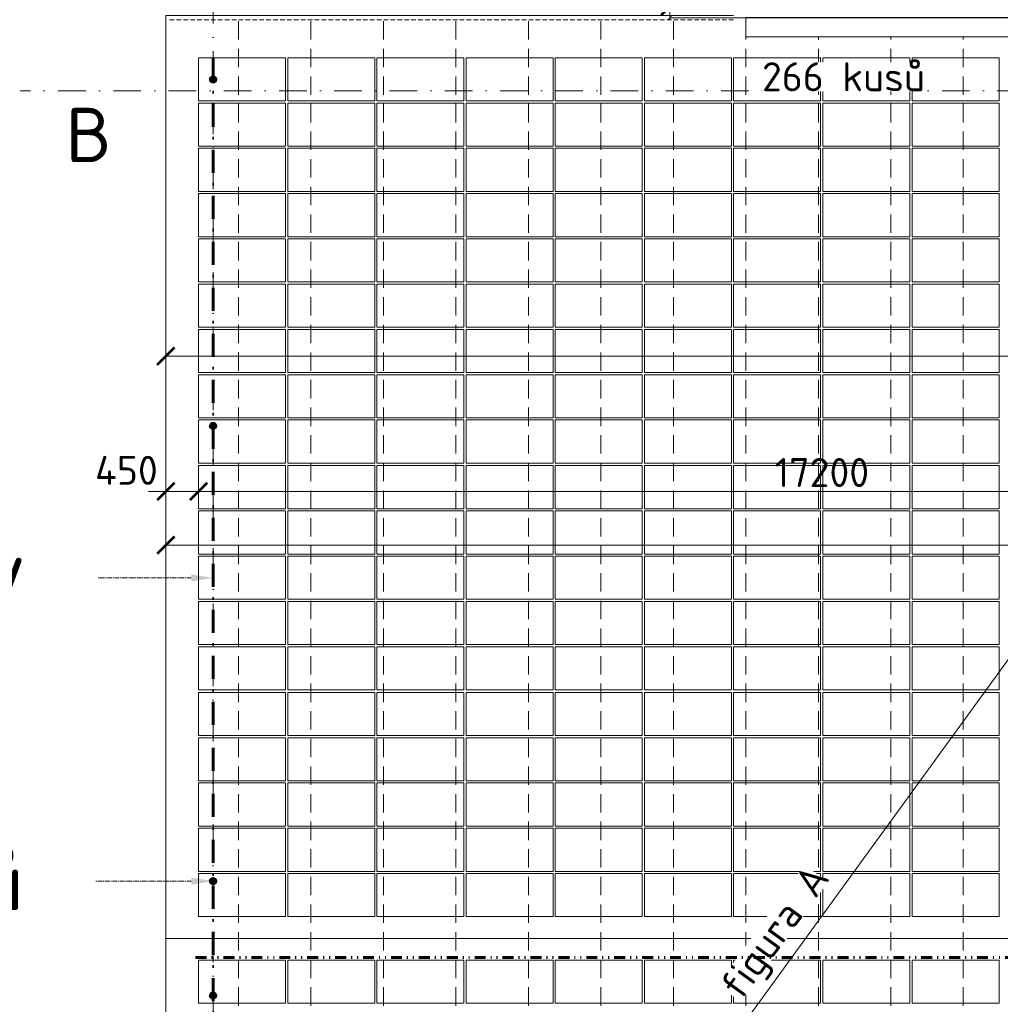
# Model space of a CAD drawing. Header units: millimetres. Extents: x -1695604 to 5289369, y -1488057 to 2187451.
# Tile 106 of 256: x -2667 to 10860, y 160790 to 174380. Entities that reach past the tile are written whole.
import ezdxf
from ezdxf import colors
from ezdxf.entities.mleader import LeaderData, LeaderLine
from ezdxf.math import Vec2, Vec3

# ---------------------------------------------------------------- set-up
doc = ezdxf.new("R2010")
doc.units = ezdxf.units.MM
for name, pattern in [('CENTERX2', [101.6, 63.5, -12.7, 12.7, -12.7]), ('DASHDOT', [25.4, 12.7, -6.35, 0, -6.35]), ('DASHED', [19.05, 12.7, -6.35]), ('DELICI', [7.7, 3, -1.4, 0.25, -1.4, 0.25, -1.4]), ('HIDDEN', [9.525, 6.35, -3.175]), ('ČERCHOVANÁ', [25.4, 12.7, -6.35, 0, -6.35]), ('ČÁRKOVANÁ', [19.05, 12.7, -6.35])]:
    doc.linetypes.add(name, pattern=pattern)
doc.layers.get('Defpoints').update_dxf_attribs({"color": 8})
for name, color, linetype, lineweight in [('____podkonstrukce FVE', 3, 'CENTERX2', 9), ('____podkonstrukce FVE @ 200', 3, 'CENTERX2', 9), ('___FVE_návrh var.2', 6, 'Continuous', 5), ('A99_N_kce-pod', 7, 'DASHED', 20), ('A99_N_kce-pohl', 1, 'Continuous', 9), ('A99_N_koty-200', 5, 'Continuous', 5), ('A99_N_koty-200 @ 200', 5, 'Continuous', 5), ('A99_N_koty-200 @ 50 (2)', 5, 'Continuous', 5), ('A99_N_txt-popis-200', 240, 'Continuous', 5), ('A99_S_osy', 1, 'CENTERX2', 5)]:
    doc.layers.add(name, color=color, linetype=linetype, lineweight=lineweight)
doc.styles.add('A99_kota', font='isocpeur.ttf', dxfattribs={"height": 2})
doc.styles.add('A99_popis', font='isocpeur.ttf')
doc.styles.add('ad_popis 100', font='isocpeur.ttf', dxfattribs={"height": 200})
doc.dimstyles.new('A99_kota_200 new', dxfattribs={"dimscale": 200, "dimtxt": 2, "dimasz": 1.2, "dimexe": 0.5, "dimexo": 1.5, "dimgap": 0.3, "dimtad": 1, "dimdec": 0, "dimzin": 3, "dimdsep": 46, "dimtxsty": 'A99_kota', "dimblk": 'ARCHTICK', "dimcen": 2.5, "dimazin": 2, "dimtfac": 0.75, "dimtdec": 0, "dimtmove": 2, "dimatfit": 0, "dimfxl": 0, "dimtolj": 1, "dimtzin": 0, "dimlwd": 5, "dimlwe": 5, "dimarcsym": 0})

# ---------------------------------------------------------------- blocks, each defined once
blk = doc.blocks.new('_ArchTick')
at = {"color": 0, "linetype": 'ByBlock', "const_width": 0.15}
blk.add_lwpolyline([(-0.5, -0.5), (0.5, 0.5)], dxfattribs=at)
blk = doc.blocks.new('*D5232')
at = {"layer": 'A99_N_koty-200', "color": 0, "linetype": 'Continuous', "lineweight": 5, "transparency": 16777216}
for p, q in [((6300, 175360), (6300, 174460)), ((18300, 175360), (18300, 174460)), ((6300, 174560), (18300, 174560))]:
    blk.add_line(p, q, dxfattribs=at)
at = {"layer": 'Defpoints', "color": 0, "linetype": 'Continuous', "lineweight": 18, "transparency": 16777216}
for p in [(6300, 177300), (18300, 176835), (18300, 174560)]:
    blk.add_point(p, dxfattribs=at)
at = {"layer": 'A99_N_koty-200', "color": 0, "linetype": 'Continuous', "lineweight": 5, "transparency": 16777216, "xscale": 240, "yscale": 240, "zscale": 240, "rotation": 180}
blk.add_blockref('_ArchTick', (6300, 174560), dxfattribs=at)
at = {"layer": 'A99_N_koty-200', "color": 0, "linetype": 'Continuous', "lineweight": 5, "transparency": 16777216, "xscale": 240, "yscale": 240, "zscale": 240}
blk.add_blockref('_ArchTick', (18300, 174560), dxfattribs=at)
at = {"layer": 'A99_N_koty-200', "color": 0, "linetype": 'Continuous', "transparency": 16777216, "insert": (12300, 174820), "char_height": 400, "attachment_point": 5, "style": 'A99_kota'}
blk.add_mtext('\\A1;12000', dxfattribs=at)
blk = doc.blocks.new('*D5233')
at = {"layer": 'A99_N_koty-200', "color": 0, "linetype": 'Continuous', "lineweight": 5, "transparency": 16777216}
for p, q in [((6300, 174605), (6300, 174380)), ((18300, 174605), (18300, 174380)), ((6300, 174405), (18300, 174405))]:
    blk.add_line(p, q, dxfattribs=at)
at = {"layer": 'Defpoints', "color": 0, "linetype": 'Continuous', "lineweight": 18, "transparency": 16777216}
for p in [(6300, 177300), (18300, 176835), (18300, 174405)]:
    blk.add_point(p, dxfattribs=at)
at = {"layer": 'A99_N_koty-200', "color": 0, "linetype": 'Continuous', "lineweight": 5, "transparency": 16777216, "xscale": 60, "yscale": 60, "zscale": 60, "rotation": 180}
blk.add_blockref('_ArchTick', (6300, 174405), dxfattribs=at)
at = {"layer": 'A99_N_koty-200', "color": 0, "linetype": 'Continuous', "lineweight": 5, "transparency": 16777216, "xscale": 60, "yscale": 60, "zscale": 60}
blk.add_blockref('_ArchTick', (18300, 174405), dxfattribs=at)
at = {"layer": 'A99_N_koty-200', "color": 0, "linetype": 'Continuous', "transparency": 16777216, "insert": (12300, 174470), "char_height": 100, "attachment_point": 5, "style": 'A99_kota'}
blk.add_mtext('\\A1;12000', dxfattribs=at)
blk = doc.blocks.new('*D489')
at = {"layer": 'A99_N_koty-200', "color": 0, "linetype": 'Continuous', "lineweight": 5, "ltscale": 0.5, "transparency": 16777216}
for p, q in [((-650, 167870), (-890, 167870)), ((-650, 167870), (-650, 167770)), ((-200, 167870), (-650, 167870)), ((-200, 167870), (-200, 167970)), ((-200, 167870), (40, 167870))]:
    blk.add_line(p, q, dxfattribs=at)
at = {"layer": 'Defpoints', "color": 0, "linetype": 'Continuous', "lineweight": 0, "ltscale": 0.5, "transparency": 16777216}
for p in [(-650, 167879), (-650, 167870), (-200, 167870)]:
    blk.add_point(p, dxfattribs=at)
at = {"layer": 'A99_N_koty-200', "color": 0, "linetype": 'Continuous', "lineweight": 5, "ltscale": 0.5, "transparency": 16777216, "xscale": 240, "yscale": 240, "zscale": 240}
blk.add_blockref('_ArchTick', (-650, 167870), dxfattribs=at)
at = {"layer": 'A99_N_koty-200', "color": 0, "linetype": 'Continuous', "lineweight": 5, "ltscale": 0.5, "transparency": 16777216, "xscale": 240, "yscale": 240, "zscale": 240, "rotation": 180}
blk.add_blockref('_ArchTick', (-200, 167870), dxfattribs=at)
at = {"layer": 'A99_N_koty-200', "color": 0, "linetype": 'Continuous', "lineweight": 5, "ltscale": 0.5, "transparency": 16777216, "insert": (-1195, 168160), "char_height": 400, "attachment_point": 5, "style": 'A99_kota'}
blk.add_mtext('\\A1;450', dxfattribs=at)
blk = doc.blocks.new('*D487')
at = {"layer": 'A99_N_koty-200', "color": 0, "linetype": 'Continuous', "lineweight": 5, "ltscale": 0.5, "transparency": 16777216}
for p, q in [((-200, 167870), (-200, 167970)), ((17000, 167870), (-200, 167870)), ((17000, 167870), (17000, 167770))]:
    blk.add_line(p, q, dxfattribs=at)
at = {"layer": 'Defpoints', "color": 0, "linetype": 'Continuous', "lineweight": 0, "ltscale": 0.5, "transparency": 16777216}
for p in [(-200, 167870), (-200, 167870), (17000, 167875)]:
    blk.add_point(p, dxfattribs=at)
at = {"layer": 'A99_N_koty-200', "color": 0, "linetype": 'Continuous', "lineweight": 5, "ltscale": 0.5, "transparency": 16777216, "xscale": 240, "yscale": 240, "zscale": 240, "rotation": 180}
blk.add_blockref('_ArchTick', (-200, 167870), dxfattribs=at)
at = {"layer": 'A99_N_koty-200', "color": 0, "linetype": 'Continuous', "lineweight": 5, "ltscale": 0.5, "transparency": 16777216, "xscale": 240, "yscale": 240, "zscale": 240}
blk.add_blockref('_ArchTick', (17000, 167870), dxfattribs=at)
at = {"layer": 'A99_N_koty-200', "color": 0, "linetype": 'Continuous', "lineweight": 5, "ltscale": 0.5, "transparency": 16777216, "insert": (8400, 168130), "char_height": 400, "attachment_point": 5, "style": 'A99_kota'}
blk.add_mtext('\\A1;17200', dxfattribs=at)
blk = doc.blocks.new('*D370')
at = {"layer": 'A99_N_koty-200', "color": 0, "linetype": 'Continuous', "lineweight": 5, "ltscale": 0.5, "transparency": 16777216}
for p, q in [((-650, 169735), (-650, 169835)), ((-650, 169735), (138350, 169735)), ((138350, 169735), (138350, 169635))]:
    blk.add_line(p, q, dxfattribs=at)
at = {"layer": 'Defpoints', "color": 0, "linetype": 'Continuous', "lineweight": 0, "ltscale": 0.5, "transparency": 16777216}
for p in [(138350, 169745), (-650, 169620), (138350, 169735)]:
    blk.add_point(p, dxfattribs=at)
at = {"layer": 'A99_N_koty-200', "color": 0, "linetype": 'Continuous', "lineweight": 5, "ltscale": 0.5, "transparency": 16777216, "xscale": 240, "yscale": 240, "zscale": 240, "rotation": 180}
blk.add_blockref('_ArchTick', (-650, 169735), dxfattribs=at)
at = {"layer": 'A99_N_koty-200', "color": 0, "linetype": 'Continuous', "lineweight": 5, "ltscale": 0.5, "transparency": 16777216, "xscale": 240, "yscale": 240, "zscale": 240}
blk.add_blockref('_ArchTick', (138350, 169735), dxfattribs=at)
at = {"layer": 'A99_N_koty-200', "color": 0, "linetype": 'Continuous', "lineweight": 5, "ltscale": 0.5, "transparency": 16777216, "insert": (60350, 170095), "char_height": 400, "attachment_point": 5, "style": 'A99_kota'}
blk.add_mtext('\\A1;139 panelů po 1000mm', dxfattribs=at)
blk = doc.blocks.new('*D488')
at = {"layer": 'A99_N_koty-200', "color": 0, "linetype": 'Continuous', "lineweight": 5, "ltscale": 0.5, "transparency": 16777216}
for p, q in [((-650, 167127), (-650, 167227)), ((54350, 167127), (54350, 167227)), ((54350, 167127), (-650, 167127))]:
    blk.add_line(p, q, dxfattribs=at)
at = {"layer": 'Defpoints', "color": 0, "linetype": 'Continuous', "lineweight": 0, "ltscale": 0.5, "transparency": 16777216}
for p in [(-650, 167127), (-650, 167127), (54350, 167127)]:
    blk.add_point(p, dxfattribs=at)
at = {"layer": 'A99_N_koty-200', "color": 0, "linetype": 'Continuous', "lineweight": 5, "ltscale": 0.5, "transparency": 16777216, "xscale": 240, "yscale": 240, "zscale": 240, "rotation": 180}
blk.add_blockref('_ArchTick', (-650, 167127), dxfattribs=at)
at = {"layer": 'A99_N_koty-200', "color": 0, "linetype": 'Continuous', "lineweight": 5, "ltscale": 0.5, "transparency": 16777216, "xscale": 240, "yscale": 240, "zscale": 240}
blk.add_blockref('_ArchTick', (54350, 167127), dxfattribs=at)
at = {"layer": 'A99_N_koty-200', "color": 0, "linetype": 'Continuous', "lineweight": 5, "ltscale": 0.5, "transparency": 16777216, "insert": (20885, 167387), "char_height": 400, "attachment_point": 5, "style": 'A99_kota'}
blk.add_mtext('\\A1;55000', dxfattribs=at)
blk = doc.blocks.new('*U6165')
at = {"layer": 'A99_N_koty-200 @ 200', "linetype": 'Continuous'}
dim = blk.add_linear_dim(base=(18300, 174560), p1=(6300, 177300), p2=(18300, 176835), dimstyle='A99_kota_200 new', override={"dimscale": 200, "dimtix": 1, "dimtofl": 1, "dimtmove": 2, "dimatfit": 0}, dxfattribs=at)
dim.commit()
dim.dimension.update_dxf_attribs({"geometry": '*D5232', "text_midpoint": (12300, 174820)})
at = {"layer": 'A99_N_koty-200 @ 50 (2)', "linetype": 'Continuous'}
dim = blk.add_linear_dim(base=(18300, 174405), p1=(6300, 177300), p2=(18300, 176835), dimstyle='A99_kota_200 new', override={"dimscale": 50, "dimtix": 1, "dimtofl": 1, "dimtmove": 2, "dimatfit": 0}, dxfattribs=at)
dim.commit()
dim.dimension.update_dxf_attribs({"geometry": '*D5233', "text_midpoint": (12300, 174470)})

msp = doc.modelspace()

# ---------------------------------------------------------------- linework, layer by layer
at = {"layer": '____podkonstrukce FVE', "color": 3, "linetype": 'ČERCHOVANÁ', "lineweight": 60, "ltscale": 25}
msp.add_lwpolyline([(0, 173855), (0, 150000)], dxfattribs=at)
at = {"layer": '____podkonstrukce FVE', "color": 3, "linetype": 'Continuous', "lineweight": 80, "ltscale": 0.5}
for centre in [(0, 173555), (0, 168772.5), (0, 162490), (0, 160910)]:
    msp.add_circle(centre, 30, dxfattribs=at)
at = {"layer": '___FVE_návrh var.2', "lineweight": 5, "ltscale": 2}
for points in [[(1000, 173855), (1000, 173260), (-200, 173260), (-200, 173855)], [(2230, 173855), (2230, 173260), (1030, 173260), (1030, 173855)], [(3460, 173855), (3460, 173260), (2260, 173260), (2260, 173855)], [(4690, 173855), (4690, 173260), (3490, 173260), (3490, 173855)], [(5920, 173855), (5920, 173260), (4720, 173260), (4720, 173855)], [(7150, 173855), (7150, 173260), (5950, 173260), (5950, 173855)], [(8380, 173855), (8380, 173260), (7180, 173260), (7180, 173855)], [(9610, 173855), (9610, 173260), (8410, 173260), (8410, 173855)], [(10845, 173855), (10845, 173260), (9645, 173260), (9645, 173855)], [(1000, 173230), (1000, 172635), (-200, 172635), (-200, 173230)], [(2230, 173230), (2230, 172635), (1030, 172635), (1030, 173230)], [(3460, 173230), (3460, 172635), (2260, 172635), (2260, 173230)], [(4690, 173230), (4690, 172635), (3490, 172635), (3490, 173230)], [(5920, 173230), (5920, 172635), (4720, 172635), (4720, 173230)], [(7150, 173230), (7150, 172635), (5950, 172635), (5950, 173230)], [(8380, 173230), (8380, 172635), (7180, 172635), (7180, 173230)], [(9610, 173230), (9610, 172635), (8410, 172635), (8410, 173230)], [(10845, 173230), (10845, 172635), (9645, 172635), (9645, 173230)], [(1000, 172605), (1000, 172010), (-200, 172010), (-200, 172605)], [(2230, 172605), (2230, 172010), (1030, 172010), (1030, 172605)], [(3460, 172605), (3460, 172010), (2260, 172010), (2260, 172605)], [(4690, 172605), (4690, 172010), (3490, 172010), (3490, 172605)], [(5920, 172605), (5920, 172010), (4720, 172010), (4720, 172605)], [(7150, 172605), (7150, 172010), (5950, 172010), (5950, 172605)], [(8380, 172605), (8380, 172010), (7180, 172010), (7180, 172605)], [(9610, 172605), (9610, 172010), (8410, 172010), (8410, 172605)], [(10845, 172605), (10845, 172010), (9645, 172010), (9645, 172605)], [(1000, 171980), (1000, 171385), (-200, 171385), (-200, 171980)], [(2230, 171980), (2230, 171385), (1030, 171385), (1030, 171980)], [(3460, 171980), (3460, 171385), (2260, 171385), (2260, 171980)], [(4690, 171980), (4690, 171385), (3490, 171385), (3490, 171980)], [(5920, 171980), (5920, 171385), (4720, 171385), (4720, 171980)], [(7150, 171980), (7150, 171385), (5950, 171385), (5950, 171980)], [(8380, 171980), (8380, 171385), (7180, 171385), (7180, 171980)], [(9610, 171980), (9610, 171385), (8410, 171385), (8410, 171980)], [(10845, 171980), (10845, 171385), (9645, 171385), (9645, 171980)], [(1000, 171355), (1000, 170760), (-200, 170760), (-200, 171355)], [(2230, 171355), (2230, 170760), (1030, 170760), (1030, 171355)], [(3460, 171355), (3460, 170760), (2260, 170760), (2260, 171355)], [(4690, 171355), (4690, 170760), (3490, 170760), (3490, 171355)], [(5920, 171355), (5920, 170760), (4720, 170760), (4720, 171355)], [(7150, 171355), (7150, 170760), (5950, 170760), (5950, 171355)], [(8380, 171355), (8380, 170760), (7180, 170760), (7180, 171355)], [(9610, 171355), (9610, 170760), (8410, 170760), (8410, 171355)], [(10845, 171355), (10845, 170760), (9645, 170760), (9645, 171355)], [(1000, 170730), (1000, 170135), (-200, 170135), (-200, 170730)], [(2230, 170730), (2230, 170135), (1030, 170135), (1030, 170730)], [(3460, 170730), (3460, 170135), (2260, 170135), (2260, 170730)], [(4690, 170730), (4690, 170135), (3490, 170135), (3490, 170730)], [(5920, 170730), (5920, 170135), (4720, 170135), (4720, 170730)], [(7150, 170730), (7150, 170135), (5950, 170135), (5950, 170730)], [(8380, 170730), (8380, 170135), (7180, 170135), (7180, 170730)], [(9610, 170730), (9610, 170135), (8410, 170135), (8410, 170730)], [(10845, 170730), (10845, 170135), (9645, 170135), (9645, 170730)], [(1000, 170105), (1000, 169510), (-200, 169510), (-200, 170105)], [(2230, 170105), (2230, 169510), (1030, 169510), (1030, 170105)], [(3460, 170105), (3460, 169510), (2260, 169510), (2260, 170105)], [(4690, 170105), (4690, 169510), (3490, 169510), (3490, 170105)], [(5920, 170105), (5920, 169510), (4720, 169510), (4720, 170105)], [(7150, 170105), (7150, 169510), (5950, 169510), (5950, 170105)], [(8380, 170105), (8380, 169510), (7180, 169510), (7180, 170105)], [(9610, 170105), (9610, 169510), (8410, 169510), (8410, 170105)], [(10845, 170105), (10845, 169510), (9645, 169510), (9645, 170105)], [(1000, 169480), (1000, 168885), (-200, 168885), (-200, 169480)], [(2230, 169480), (2230, 168885), (1030, 168885), (1030, 169480)], [(3460, 169480), (3460, 168885), (2260, 168885), (2260, 169480)], [(4690, 169480), (4690, 168885), (3490, 168885), (3490, 169480)], [(5920, 169480), (5920, 168885), (4720, 168885), (4720, 169480)], [(7150, 169480), (7150, 168885), (5950, 168885), (5950, 169480)], [(8380, 169480), (8380, 168885), (7180, 168885), (7180, 169480)], [(9610, 169480), (9610, 168885), (8410, 168885), (8410, 169480)], [(10845, 169480), (10845, 168885), (9645, 168885), (9645, 169480)], [(1000, 168855), (1000, 168260), (-200, 168260), (-200, 168855)], [(2230, 168855), (2230, 168260), (1030, 168260), (1030, 168855)], [(3460, 168855), (3460, 168260), (2260, 168260), (2260, 168855)], [(4690, 168855), (4690, 168260), (3490, 168260), (3490, 168855)], [(5920, 168855), (5920, 168260), (4720, 168260), (4720, 168855)], [(7150, 168855), (7150, 168260), (5950, 168260), (5950, 168855)], [(8380, 168855), (8380, 168260), (7180, 168260), (7180, 168855)], [(9610, 168855), (9610, 168260), (8410, 168260), (8410, 168855)], [(10845, 168855), (10845, 168260), (9645, 168260), (9645, 168855)], [(1000, 168225), (1000, 167630), (-200, 167630), (-200, 168225)], [(2230, 168225), (2230, 167630), (1030, 167630), (1030, 168225)], [(3460, 168225), (3460, 167630), (2260, 167630), (2260, 168225)], [(4690, 168225), (4690, 167630), (3490, 167630), (3490, 168225)], [(5920, 168225), (5920, 167630), (4720, 167630), (4720, 168225)], [(7150, 168225), (7150, 167630), (5950, 167630), (5950, 168225)], [(8380, 168225), (8380, 167630), (7180, 167630), (7180, 168225)], [(9610, 168225), (9610, 167630), (8410, 167630), (8410, 168225)], [(10845, 168225), (10845, 167630), (9645, 167630), (9645, 168225)], [(1000, 167600), (1000, 167005), (-200, 167005), (-200, 167600)], [(2230, 167600), (2230, 167005), (1030, 167005), (1030, 167600)], [(3460, 167600), (3460, 167005), (2260, 167005), (2260, 167600)], [(4690, 167600), (4690, 167005), (3490, 167005), (3490, 167600)], [(5920, 167600), (5920, 167005), (4720, 167005), (4720, 167600)], [(7150, 167600), (7150, 167005), (5950, 167005), (5950, 167600)], [(8380, 167600), (8380, 167005), (7180, 167005), (7180, 167600)], [(9610, 167600), (9610, 167005), (8410, 167005), (8410, 167600)], [(10845, 167600), (10845, 167005), (9645, 167005), (9645, 167600)], [(1000, 166975), (1000, 166380), (-200, 166380), (-200, 166975)], [(2230, 166975), (2230, 166380), (1030, 166380), (1030, 166975)], [(3460, 166975), (3460, 166380), (2260, 166380), (2260, 166975)], [(4690, 166975), (4690, 166380), (3490, 166380), (3490, 166975)], [(5920, 166975), (5920, 166380), (4720, 166380), (4720, 166975)], [(7150, 166975), (7150, 166380), (5950, 166380), (5950, 166975)], [(8380, 166975), (8380, 166380), (7180, 166380), (7180, 166975)], [(9610, 166975), (9610, 166380), (8410, 166380), (8410, 166975)], [(10845, 166975), (10845, 166380), (9645, 166380), (9645, 166975)], [(1000, 166350), (1000, 165755), (-200, 165755), (-200, 166350)], [(2230, 166350), (2230, 165755), (1030, 165755), (1030, 166350)], [(3460, 166350), (3460, 165755), (2260, 165755), (2260, 166350)], [(4690, 166350), (4690, 165755), (3490, 165755), (3490, 166350)], [(5920, 166350), (5920, 165755), (4720, 165755), (4720, 166350)], [(7150, 166350), (7150, 165755), (5950, 165755), (5950, 166350)], [(8380, 166350), (8380, 165755), (7180, 165755), (7180, 166350)], [(9610, 166350), (9610, 165755), (8410, 165755), (8410, 166350)], [(10845, 166350), (10845, 165755), (9645, 165755), (9645, 166350)], [(1000, 165725), (1000, 165130), (-200, 165130), (-200, 165725)], [(2230, 165725), (2230, 165130), (1030, 165130), (1030, 165725)], [(3460, 165725), (3460, 165130), (2260, 165130), (2260, 165725)], [(4690, 165725), (4690, 165130), (3490, 165130), (3490, 165725)], [(5920, 165725), (5920, 165130), (4720, 165130), (4720, 165725)], [(7150, 165725), (7150, 165130), (5950, 165130), (5950, 165725)], [(8380, 165725), (8380, 165130), (7180, 165130), (7180, 165725)], [(9610, 165725), (9610, 165130), (8410, 165130), (8410, 165725)], [(10845, 165725), (10845, 165130), (9645, 165130), (9645, 165725)], [(1000, 165095), (1000, 164500), (-200, 164500), (-200, 165095)], [(2230, 165095), (2230, 164500), (1030, 164500), (1030, 165095)], [(3460, 165095), (3460, 164500), (2260, 164500), (2260, 165095)], [(4690, 165095), (4690, 164500), (3490, 164500), (3490, 165095)], [(5920, 165095), (5920, 164500), (4720, 164500), (4720, 165095)], [(7150, 165095), (7150, 164500), (5950, 164500), (5950, 165095)], [(8380, 165095), (8380, 164500), (7180, 164500), (7180, 165095)], [(9610, 165095), (9610, 164500), (8410, 164500), (8410, 165095)], [(10845, 165095), (10845, 164500), (9645, 164500), (9645, 165095)], [(1000, 164470), (1000, 163875), (-200, 163875), (-200, 164470)], [(2230, 164470), (2230, 163875), (1030, 163875), (1030, 164470)], [(3460, 164470), (3460, 163875), (2260, 163875), (2260, 164470)], [(4690, 164470), (4690, 163875), (3490, 163875), (3490, 164470)], [(5920, 164470), (5920, 163875), (4720, 163875), (4720, 164470)], [(7150, 164470), (7150, 163875), (5950, 163875), (5950, 164470)], [(8380, 164470), (8380, 163875), (7180, 163875), (7180, 164470)], [(9610, 164470), (9610, 163875), (8410, 163875), (8410, 164470)], [(10845, 164470), (10845, 163875), (9645, 163875), (9645, 164470)], [(1000, 163845), (1000, 163250), (-200, 163250), (-200, 163845)], [(2230, 163845), (2230, 163250), (1030, 163250), (1030, 163845)], [(3460, 163845), (3460, 163250), (2260, 163250), (2260, 163845)], [(4690, 163845), (4690, 163250), (3490, 163250), (3490, 163845)], [(5920, 163845), (5920, 163250), (4720, 163250), (4720, 163845)], [(7150, 163845), (7150, 163250), (5950, 163250), (5950, 163845)], [(8380, 163845), (8380, 163250), (7180, 163250), (7180, 163845)], [(9610, 163845), (9610, 163250), (8410, 163250), (8410, 163845)], [(10845, 163845), (10845, 163250), (9645, 163250), (9645, 163845)], [(1000, 163220), (1000, 162625), (-200, 162625), (-200, 163220)], [(2230, 163220), (2230, 162625), (1030, 162625), (1030, 163220)], [(3460, 163220), (3460, 162625), (2260, 162625), (2260, 163220)], [(4690, 163220), (4690, 162625), (3490, 162625), (3490, 163220)], [(5920, 163220), (5920, 162625), (4720, 162625), (4720, 163220)], [(7150, 163220), (7150, 162625), (5950, 162625), (5950, 163220)], [(8380, 163220), (8380, 162625), (7180, 162625), (7180, 163220)], [(9610, 163220), (9610, 162625), (8410, 162625), (8410, 163220)], [(10845, 163220), (10845, 162625), (9645, 162625), (9645, 163220)], [(1000, 162595), (1000, 162000), (-200, 162000), (-200, 162595)], [(2230, 162595), (2230, 162000), (1030, 162000), (1030, 162595)], [(3460, 162595), (3460, 162000), (2260, 162000), (2260, 162595)], [(4690, 162595), (4690, 162000), (3490, 162000), (3490, 162595)], [(5920, 162595), (5920, 162000), (4720, 162000), (4720, 162595)], [(7150, 162595), (7150, 162000), (5950, 162000), (5950, 162595)], [(8380, 162595), (8380, 162000), (7180, 162000), (7180, 162595)], [(9610, 162595), (9610, 162000), (8410, 162000), (8410, 162595)], [(10845, 162595), (10845, 162000), (9645, 162000), (9645, 162595)], [(1000, 160805), (1000, 161400), (-200, 161400), (-200, 160805)], [(2230, 160805), (2230, 161400), (1030, 161400), (1030, 160805)], [(3460, 160805), (3460, 161400), (2260, 161400), (2260, 160805)], [(4690, 160805), (4690, 161400), (3490, 161400), (3490, 160805)], [(5920, 160805), (5920, 161400), (4720, 161400), (4720, 160805)], [(7150, 160805), (7150, 161400), (5950, 161400), (5950, 160805)], [(8380, 160805), (8380, 161400), (7180, 161400), (7180, 160805)], [(9610, 160805), (9610, 161400), (8410, 161400), (8410, 160805)], [(10845, 160805), (10845, 161400), (9645, 161400), (9645, 160805)]]:
    msp.add_lwpolyline(points, close=True, dxfattribs=at)
at = {"layer": '___FVE_návrh var.2', "linetype": 'Continuous', "lineweight": 5, "ltscale": 0.5}
msp.add_lwpolyline([(-200, 150170), (17000, 173855)], dxfattribs=at)
at = {"layer": 'A99_N_kce-pod', "color": 1, "linetype": 'HIDDEN', "lineweight": 5, "ltscale": 10}
msp.add_lwpolyline([(7180, 174380), (-600, 174380)], dxfattribs=at)
at = {"layer": 'A99_N_kce-pohl', "linetype": 'Continuous', "ltscale": 25}
msp.add_lwpolyline([(7180, 174440), (-650, 174440), (-650, 148960), (138875, 148960), (138875, 176350)], dxfattribs=at)
at = {"layer": 'A99_N_kce-pohl', "color": 254, "linetype": 'ČÁRKOVANÁ', "lineweight": 5, "ltscale": 20, "true_color": 0xffd9cc}
for points in [[(-650, 148960), (-650, 148960), (-650, 174380)], [(350, 148960), (350, 148960), (350, 174380)], [(1350, 148960), (1350, 148960), (1350, 174380)], [(2350, 148960), (2350, 148960), (2350, 174380)], [(3350, 148960), (3350, 148960), (3350, 174380)], [(4350, 148960), (4350, 148960), (4350, 174380)], [(5350, 148960), (5350, 148960), (5350, 174380)], [(6350, 148960), (6350, 148960), (6350, 174380)], [(7350, 148960), (7350, 148960), (7350, 174380)], [(8350, 148960), (8350, 148960), (8350, 174145)], [(9350, 148960), (9350, 148960), (9350, 174145)], [(10350, 148960), (10350, 148960), (10350, 174145)]]:
    msp.add_lwpolyline(points, dxfattribs=at)
at = {"layer": 'A99_N_kce-pohl', "color": 1, "linetype": 'Continuous', "lineweight": 9, "ltscale": 25}
msp.add_lwpolyline([(138352.5, 174145), (138352.5, 174410), (7350, 174410), (7350, 174145)], close=True, dxfattribs=at)
msp.add_lwpolyline([(138875.5, 161700), (-650, 161700)], dxfattribs=at)
at = {"layer": 'A99_S_osy', "linetype": 'DASHDOT', "lineweight": 5, "ltscale": 30}
for points in [[(0, 146890), (0, 179060)], [(152950, 173400), (-2660, 173400)]]:
    msp.add_lwpolyline(points, dxfattribs=at)

# ---------------------------------------------------------------- block references
at = {"layer": 'A99_N_koty-200', "color": 3, "linetype": 'Continuous', "lineweight": 18}
msp.add_blockref('*U6165', (0, 0), dxfattribs=at)

# ---------------------------------------------------------------- texts
at = {"layer": 'A99_N_txt-popis-200', "color": 1, "lineweight": 0, "insert": (-2033.5, 173165), "char_height": 750, "attachment_point": 1, "style": 'ad_popis 100', "bg_fill": 3, "box_fill_scale": 1, "bg_fill_color": 256, "bg_fill_transparency": 0}
msp.add_mtext_dynamic_manual_height_columns('B', width=832.5, gutter_width=1000, heights=[0], dxfattribs=at)

# ---------------------------------------------------------------- dimensions: what is measured, and where the dimension line sits
at = {"layer": 'A99_N_koty-200 @ 200', "linetype": 'Continuous', "lineweight": 5, "ltscale": 0.5}
dim = msp.add_linear_dim(base=(138350, 169735), p1=(-650, 169620), p2=(138350, 169745), text='139 panelů po 1000mm', dimstyle='A99_kota_200 new', override={"dimscale": 200, "dimtix": 0, "dimtofl": 1, "dimtmove": 2, "dimatfit": 0}, dxfattribs=at)
dim.commit()
dim.dimension.update_dxf_attribs({"geometry": '*D370', "text_midpoint": (60350, 170095), "dimtype": 128})
for base, p1, p2, picture, middle in [((-650, 167870), (-200, 167870), (-650, 167879.5), '*D489', (-1195, 168160)), ((-650, 167127.5), (54350, 167127.5), (-650, 167127.5), '*D488', (20885, 167387.5))]:
    dim = msp.add_linear_dim(base=base, p1=p1, p2=p2, dimstyle='A99_kota_200 new', override={"dimscale": 200, "dimtix": 0, "dimtofl": 1, "dimtmove": 2, "dimatfit": 0}, dxfattribs=at)
    dim.commit()
    dim.dimension.update_dxf_attribs({"geometry": picture, "text_midpoint": middle, "dimtype": 128})
dim = msp.add_linear_dim(base=(-200, 167870), p1=(17000, 167875), p2=(-200, 167870), dimstyle='A99_kota_200 new', override={"dimscale": 200, "dimtix": 0, "dimtofl": 1, "dimtmove": 2, "dimatfit": 0}, dxfattribs=at)
dim.commit()
dim.dimension.update_dxf_attribs({"geometry": '*D487', "text_midpoint": (8400, 168130)})

# ---------------------------------------------------------------- leaders
at = {"layer": '____podkonstrukce FVE @ 200', "color": 3, "linetype": 'Continuous', "lineweight": 9}
ml = msp.add_multileader_mtext('Standard', dxfattribs=at)
ml.set_content('\\A1;{\\C3;podkonstrukce U profily}', color=1, style='A99_popis')
ml.set_leader_properties(color=256, linetype='ByLayer', lineweight=-1)
ml.build(insert=Vec2(0, 0))
ml.multileader.update_dxf_attribs({"dogleg_length": 200, "arrow_head_size": 300, "scale": 200})
ctx = ml.context
ctx.base_point, ctx.scale, ctx.char_height, ctx.arrow_head_size, ctx.landing_gap_size, ctx.plane_origin = Vec3(-10465, 166675), 200, 800, 300, 1000, Vec3(-4912.5, 159266.7)
ctx.text_align_type = 2
notes = []
notes.append((ctx, [(0, (1, 1, 0), (-785, 166675), (-1, 0), 800, [(0, [(0, 166675)], 0, [])])]))
ctx.mtext.insert, ctx.mtext.width, ctx.mtext.defined_height, ctx.mtext.alignment, ctx.mtext.flow_direction = Vec3(-2585, 167195), 7864.589, 1247.5, 3, 5
ml = msp.add_multileader_mtext('Standard', dxfattribs=at)
ml.set_content('\\A1;{\\C3;stojky-kotveno do ocel. vazníků}', color=1, style='A99_popis')
ml.set_leader_properties(color=256, linetype='ByLayer', lineweight=-1)
ml.build(insert=Vec2(0, 0))
ml.multileader.update_dxf_attribs({"dogleg_length": 200, "arrow_head_size": 300, "scale": 200})
ctx = ml.context
ctx.base_point, ctx.scale, ctx.char_height, ctx.arrow_head_size, ctx.landing_gap_size, ctx.plane_origin = Vec3(-11455, 162490), 200, 800, 300, 1000, Vec3(-4912.5, 155081.7)
ctx.text_align_type = 2
notes.append((ctx, [(0, (1, 1, 0), (-815, 162490), (-1, 0), 800, [(0, [(0, 162490)], 0, [])])]))
ctx.mtext.insert, ctx.mtext.width, ctx.mtext.defined_height, ctx.mtext.alignment, ctx.mtext.flow_direction = Vec3(-2615, 162890.3), 8464.943, 1247.5, 3, 5
for ctx, leaders in notes:
    for number, flags, end, landing, length, lines in leaders:
        leader = LeaderData()
        leader.index, (leader.has_last_leader_line, leader.has_dogleg_vector, leader.attachment_direction) = number, flags
        leader.last_leader_point, leader.dogleg_vector, leader.dogleg_length = Vec3(end), Vec3(landing), length
        for number, points, colour, breaks in lines:
            line = LeaderLine()
            line.index, line.vertices, line.color, line.breaks = number, Vec3.list(points), colors.encode_raw_color(colour), breaks
            leader.lines.append(line)
        ctx.leaders.append(leader)

# ---------------------------------------------------------------- next in the draw order: texts
at = {"layer": '___FVE_návrh var.2', "linetype": 'Continuous', "lineweight": 5, "ltscale": 2, "insert": (7572.5, 173792.5), "char_height": 400, "attachment_point": 1, "style": 'A99_kota', "bg_fill": 3, "box_fill_scale": 1, "bg_fill_color": 256, "bg_fill_transparency": 0}
msp.add_mtext_dynamic_manual_height_columns('\\A1;266 kusů', width=2229.734, gutter_width=100, heights=[0], dxfattribs=at)
at = {"layer": '___FVE_návrh var.2', "linetype": 'Continuous', "lineweight": 5, "ltscale": 0.5, "insert": (6960, 161060), "char_height": 400, "attachment_point": 1, "rotation": 54.03234, "style": 'A99_kota', "bg_fill": 3, "box_fill_scale": 1, "bg_fill_color": 256, "bg_fill_transparency": 0}
msp.add_mtext_dynamic_manual_height_columns('figura A', width=2042.852, gutter_width=2000, heights=[0], dxfattribs=at)

# ---------------------------------------------------------------- next in the draw order: linework, layer by layer
at = {"layer": '____podkonstrukce FVE', "color": 3, "linetype": 'DELICI', "lineweight": 60, "ltscale": 50}
msp.add_lwpolyline([(-240, 161437.5), (24082.5, 161437.5)], dxfattribs=at)

doc.saveas('drawing.dxf')
